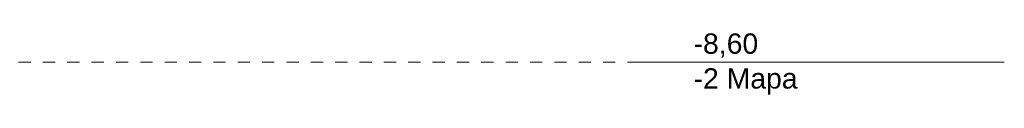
# Model space of a CAD drawing. Header units: millimetres. Extents: x 92668 to 123324, y -8921 to 14506.
# Tile 63 of 133: x 113621 to 123324, y -8921 to -8312. Entities that reach past the tile are written whole.
import ezdxf

# ---------------------------------------------------------------- set-up
doc = ezdxf.new("R2010")
doc.units = ezdxf.units.MM
doc.header["$MEASUREMENT"] = 0
doc.linetypes.add('Przerywana', pattern=[240, 120, -120])
doc.layers.add('0_Nr_pióra__45', color=7, linetype='Continuous', lineweight=15, true_color=0x40a5ff)
doc.layers.add('0_Nr_pióra__85', color=7, linetype='Continuous', lineweight=13, true_color=0x80c2ff)
doc.styles.add('STYL_AUTOMATYCZNY_1', font='arial.ttf')

# ---------------------------------------------------------------- blocks, each defined once
blk = doc.blocks.new('B Przekrój_STORY_MARKER')
at = {"layer": '0_Nr_pióra__45', "color": 161, "linetype": 'Continuous', "lineweight": 15, "true_color": 0x40a5ff}
for p, q in [((119661.6, -8600), (119761.6, -8600)), ((119761.6, -8600), (119861.6, -8600)), ((120061.6, -8600), (119861.6, -8600)), ((120061.6, -8600), (120261.6, -8600)), ((123323.6, -8600), (120261.6, -8600))]:
    blk.add_line(p, q, dxfattribs=at)
at = {"layer": '0_Nr_pióra__85', "color": 151, "linetype": 'Przerywana', "lineweight": 13, "true_color": 0x80c2ff}
blk.add_line((96329.8, -8600), (119661.6, -8600), dxfattribs=at)
at = {"layer": '0_Nr_pióra__45', "color": 161, "lineweight": 15, "true_color": 0x40a5ff, "insert": (120261.6, -8315.7), "char_height": 200, "attachment_point": 1, "line_spacing_factor": 1.02945, "style": 'STYL_AUTOMATYCZNY_1'}
blk.add_mtext('\\A1;{\\pql;\\pt0;\\fArial|b0|i0|c238|p0;\\W1.000000;-8,60\\P\\pql;\\pt0;\\fArial|b0|i0|c238|p0;\\W1.000000;-2\\fArial|b0|i0|c238|p0;\\W1.000000; \\fArial|b0|i0|c238|p0;\\W1.000000;Mapa}', dxfattribs=at)

msp = doc.modelspace()

# ---------------------------------------------------------------- block references
at = {"linetype": 'Continuous', "lineweight": 0}
msp.add_blockref('B Przekrój_STORY_MARKER', (0, 0), dxfattribs=at)

doc.saveas('drawing.dxf')
